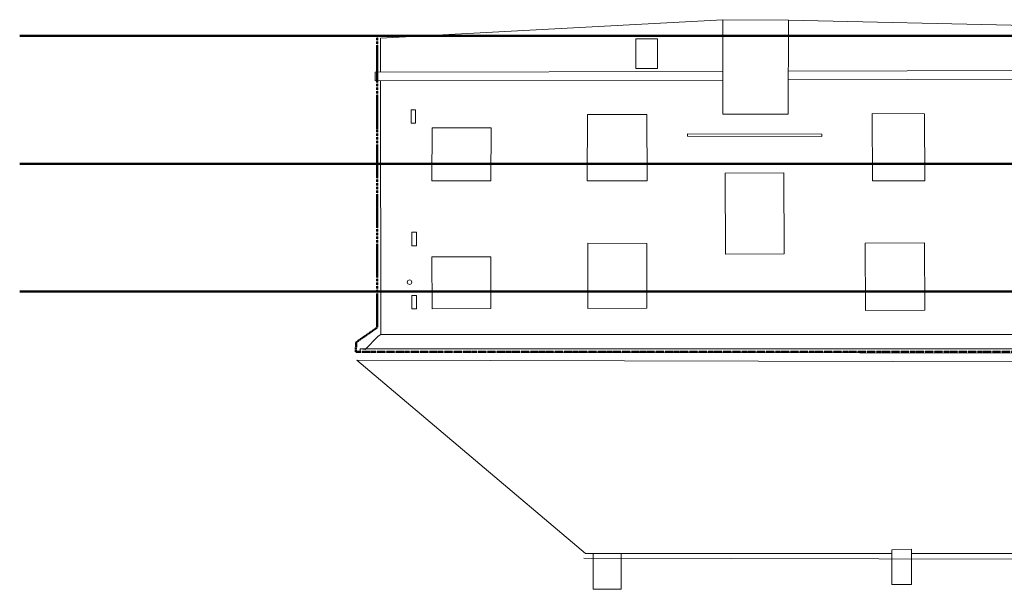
# Model space of a CAD drawing. Extents: x 9439 to 77518, y -50624 to 26174.
# Tile 7 of 10: x 19254 to 41201, y 13473 to 26174. Entities that reach past the tile are written whole.
import ezdxf

# ---------------------------------------------------------------- set-up
doc = ezdxf.new("R2010")
doc.units = 0
doc.header["$MEASUREMENT"] = 0
doc.linetypes.add('DGN Style 4', pattern=[0.565042, 0.282344, -0.141172, 0.000352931, -0.141172])
for name, color, linetype, lineweight in [('2D ČÁRY_Číslo_pera__5', 231, 'Continuous', 50), ('blok I_hromosvody_Číslo_pera__4', 91, 'Continuous', 13), ('blok I_okapy_Číslo_pera__5', 231, 'Continuous', 50), ('blok I_pohled3_fasáda_Číslo_pera__1', 7, 'Continuous', 15), ('blok I_pohled5_fasáda_Číslo_pera__1', 7, 'Continuous', 15), ('blok I_pohled5_mřížky_Číslo_pera__4', 91, 'Continuous', 13), ('blok I_pohled5_okna_Číslo_pera__3', 150, 'Continuous', 13), ('blok I_pohled5_otvory_Číslo_pera__1', 7, 'Continuous', 15), ('blok I_pohled5_střecha_Číslo_pera__1', 7, 'Continuous', 15)]:
    doc.layers.add(name, color=color, linetype=linetype, lineweight=lineweight)
doc.layers.add('blok I_komíny_Číslo_pera__252', color=7, linetype='Continuous', lineweight=13, true_color=0x917be6)
doc.layers.add('blok I_pohled5_terén_Číslo_pera__30', color=7, linetype='Continuous', lineweight=13, true_color=0xfed4ff)

msp = doc.modelspace()

# ---------------------------------------------------------------- linework, layer by layer
at = {"layer": '2D ČÁRY_Číslo_pera__5', "linetype": 'Continuous'}
for p, q in [((68101, 25810), (19254, 25810)), ((68101, 22960), (19254, 22960)), ((68101, 20110), (19254, 20110))]:
    msp.add_line(p, q, dxfattribs=at)
at = {"layer": 'blok I_hromosvody_Číslo_pera__4', "linetype": 'Continuous'}
msp.add_line((31825, 14167), (43353, 14146), dxfattribs=at)
at = {"layer": 'blok I_komíny_Číslo_pera__252', "linetype": 'Continuous'}
for p, q in [((32040, 13478), (32040, 14273)), ((32662, 13473), (32662, 14273)), ((39129, 14365), (38695, 14357)), ((38695, 13581), (38695, 14357)), ((39129, 13582), (39129, 14365)), ((32040, 13478), (32662, 13473)), ((38695, 13581), (39129, 13582))]:
    msp.add_line(p, q, dxfattribs=at)
at = {"layer": 'blok I_okapy_Číslo_pera__5', "linetype": 'DGN Style 4'}
for p, q in [((27219, 25788), (27223, 19309)), ((27223, 19309), (26758, 18986)), ((26758, 18986), (26743, 18770)), ((26755, 18766), (26743, 18770)), ((43765, 18770), (26755, 18766))]:
    msp.add_line(p, q, dxfattribs=at)
at = {"layer": 'blok I_pohled3_fasáda_Číslo_pera__1', "linetype": 'Continuous'}
for p, q in [((27294, 25765), (27295, 25002)), ((27295, 24809), (27302, 19155))]:
    msp.add_line(p, q, dxfattribs=at)
at = {"layer": 'blok I_pohled5_fasáda_Číslo_pera__1', "linetype": 'Continuous'}
for p, q in [((27174, 25001), (34928, 25020)), ((36386, 25024), (50151, 25058)), ((27175, 24809), (27174, 25001)), ((27175, 24809), (34927, 24828)), ((36386, 24832), (50151, 24865)), ((34139, 23575), (34140, 23627)), ((34139, 23575), (37134, 23567)), ((34140, 23627), (37135, 23619)), ((37135, 23619), (37134, 23567)), ((26957, 18823), (27247, 19120)), ((27247, 19120), (27302, 19155)), ((50253, 19155), (27302, 19155)), ((26841, 18835), (49961, 18836)), ((26843, 18767), (26841, 18835)), ((26841, 18835), (26957, 18823)), ((49777, 18723), (26843, 18767))]:
    msp.add_line(p, q, dxfattribs=at)
at = {"layer": 'blok I_pohled5_mřížky_Číslo_pera__4', "linetype": 'Continuous'}
for p, q in [((27977, 23867), (27977, 24167)), ((27977, 24167), (28077, 24167)), ((28077, 24167), (28077, 23867)), ((28077, 23867), (27977, 23867)), ((27996, 21134), (27996, 21434)), ((27996, 21434), (28096, 21434)), ((28096, 21434), (28096, 21134)), ((28096, 21134), (27996, 21134)), ((27996, 19724), (27996, 20024)), ((27996, 20024), (28096, 20024)), ((28096, 20024), (28096, 19724)), ((28096, 19724), (27996, 19724))]:
    msp.add_line(p, q, dxfattribs=at)
at = {"layer": 'blok I_pohled5_okna_Číslo_pera__3', "linetype": 'Continuous'}
for p, q in [((34930, 26174), (34925, 24069)), ((36388, 26160), (34930, 26174)), ((36385, 24066), (36388, 26160)), ((32990, 25087), (32989, 25744)), ((32989, 25744), (33471, 25743)), ((33471, 25743), (33472, 25088)), ((33472, 25088), (32990, 25087)), ((31908, 24057), (31906, 22581)), ((33232, 24059), (31908, 24057)), ((33239, 22583), (33232, 24059)), ((34925, 24069), (36385, 24066)), ((38264, 22583), (38257, 24081)), ((39422, 24078), (38257, 24081)), ((39429, 22580), (39422, 24078)), ((28438, 22582), (28444, 23765)), ((28444, 23765), (29762, 23760)), ((29762, 23760), (29759, 22584)), ((36285, 22762), (34977, 22754)), ((34977, 22754), (34986, 20943)), ((36285, 22762), (36295, 20951)), ((29759, 22584), (28438, 22582)), ((31906, 22581), (33239, 22583)), ((38264, 22583), (39429, 22580)), ((31918, 19737), (31917, 21190)), ((31917, 21190), (33234, 21185)), ((33234, 21185), (33235, 19738)), ((38097, 21188), (39423, 21198)), ((38105, 19690), (38097, 21188)), ((39430, 19700), (39423, 21198)), ((28441, 20885), (29754, 20888)), ((28446, 19725), (28441, 20885)), ((29754, 20888), (29757, 19735)), ((34986, 20943), (36295, 20951)), ((29757, 19735), (28446, 19725)), ((33235, 19738), (31918, 19737)), ((39430, 19700), (38105, 19690))]:
    msp.add_line(p, q, dxfattribs=at)
at = {"layer": 'blok I_pohled5_otvory_Číslo_pera__1', "linetype": 'Continuous'}
msp.add_circle((27944, 20322), 50, dxfattribs=at)
at = {"layer": 'blok I_pohled5_střecha_Číslo_pera__1', "linetype": 'Continuous'}
for p, q in [((49670, 18523), (26769, 18583)), ((26769, 18583), (31863, 14273)), ((31863, 14273), (38695, 14270)), ((39129, 14270), (46537, 14266))]:
    msp.add_line(p, q, dxfattribs=at)
at = {"layer": 'blok I_pohled5_terén_Číslo_pera__30', "linetype": 'Continuous'}
for p, q in [((34930, 26174), (27294, 25765)), ((36388, 26160), (34930, 26174)), ((48160, 25903), (36388, 26160))]:
    msp.add_line(p, q, dxfattribs=at)

doc.saveas('drawing.dxf')
